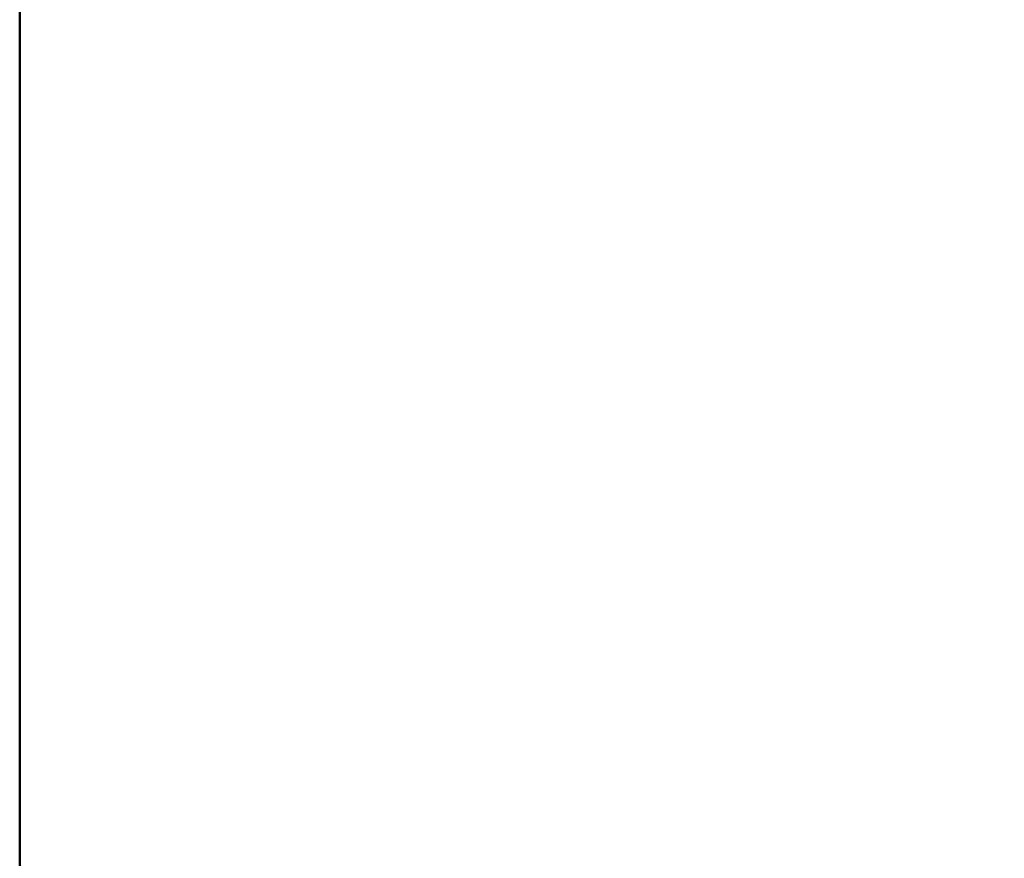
# Model space of a CAD drawing. Header units: millimetres. Extents: x -747 to 747, y -1110 to 610.
# Tile 256 of 256: x -705 to -590, y -276 to -178. Entities that reach past the tile are written whole.
import ezdxf

# ---------------------------------------------------------------- set-up
doc = ezdxf.new("R2010")
doc.units = ezdxf.units.MM
doc.layers.add('A-GENM', color=13, linetype='Continuous', lineweight=40)

# ---------------------------------------------------------------- blocks, each defined once
blk = doc.blocks.new('Nexa Toit - 1000-755047-Vignette 3D')
at = {"layer": 'A-GENM'}
mesh = blk.add_polyface(dxfattribs=at)
corners = [(705, 490, 34), (-705, 490, 34), (-705, -490, 34), (705, -490, 34)]
mesh.append_faces([[corners[k] for k in face] for face in [(3, 0, 1, 2)]])
mesh = blk.add_polyface(dxfattribs=at)
corners = [(705, 490), (705, -490), (-705, -490), (-705, 490)]
mesh.append_faces([[corners[k] for k in face] for face in [(2, 3, 0, 1)]])
mesh = blk.add_polyface(dxfattribs=at)
corners = [(-705, -490, 34), (-705, 490, 34), (-705, 490), (-705, -490)]
mesh.append_faces([[corners[k] for k in face] for face in [(0, 1, 2, 3)]])

msp = doc.modelspace()

# ---------------------------------------------------------------- linework, layer by layer
at = {"color": 94, "lineweight": 30, "extrusion": (0, 0, -1)}
msp.add_circle((0, 0.5, -128.37), 609.6, dxfattribs=at)

# ---------------------------------------------------------------- block references
at = {"layer": 'A-GENM'}
msp.add_blockref('Nexa Toit - 1000-755047-Vignette 3D', (0, 0, 973.37), dxfattribs=at)

doc.saveas('drawing.dxf')
